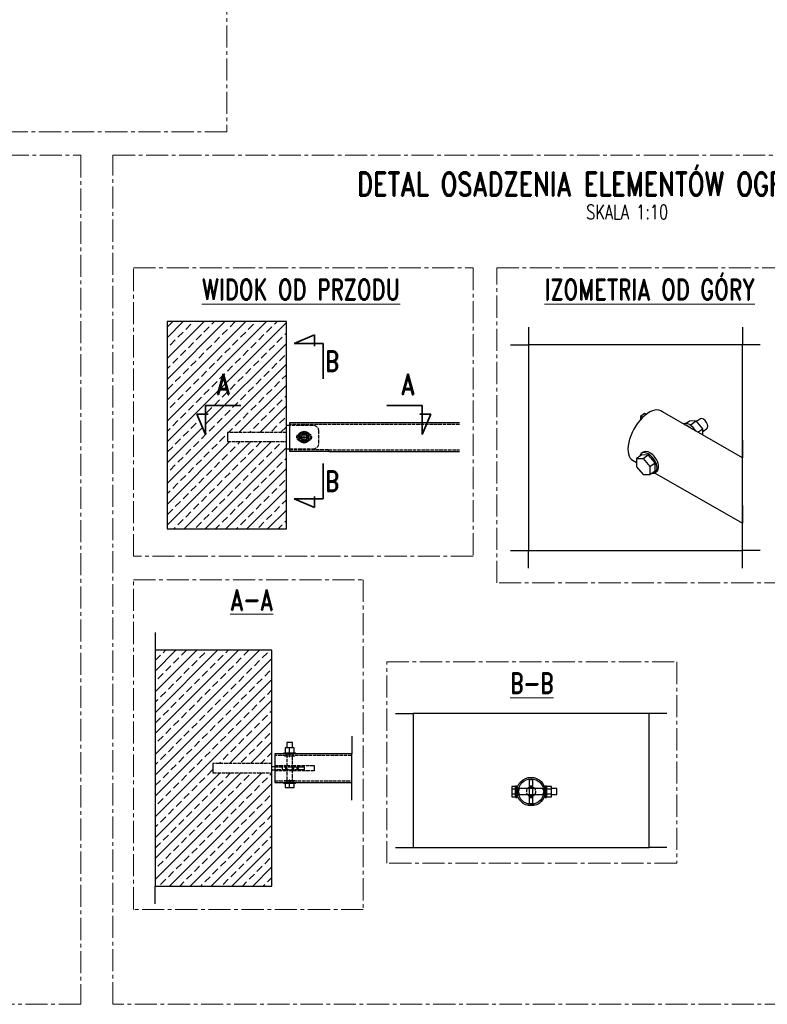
# Model space of a CAD drawing. Header units: millimetres. Extents: x -8 to 14965326, y -810 to 11054951.
# Tile 65 of 72: x 7508625 to 7508942, y 5557607 to 5558025. Entities that reach past the tile are written whole.
import ezdxf
from ezdxf.enums import TextEntityAlignment as Align

# ---------------------------------------------------------------- set-up
doc = ezdxf.new("R2010")
doc.units = ezdxf.units.MM
doc.header["$LTSCALE"] = 0.5
doc.header["$MEASUREMENT"] = 0
doc.linetypes.add('ACAD_ISO02W100', pattern=[15, 12, -3])
doc.linetypes.add('CENTER2', pattern=[1.125, 0.75, -0.125, 0.125, -0.125])
doc.layers.get('0').update_dxf_attribs({"linetype": 'CONTINUOUS', "lineweight": 13})
for name, color, linetype in [('AS_Belki główne', 150, 'CONTINUOUS'), ('AS_Sciany betonowe', 252, 'CONTINUOUS'), ('AS_Sruby', 9, 'CONTINUOUS'), ('AS_Słupy', 171, 'CONTINUOUS'), ('tkd_opis_sztuki', 7, 'CONTINUOUS')]:
    doc.layers.add(name, color=color, linetype=linetype)
for name, color, linetype, lineweight in [('K_Kreskowanie', 253, 'CONTINUOUS', 5), ('K_Opis', 7, 'CONTINUOUS', 9), ('tkd_obszary_wykazu', 14, 'CENTER2', 9), ('tkd_przekroje', 100, 'CONTINUOUS', 35)]:
    doc.layers.add(name, color=color, linetype=linetype, lineweight=lineweight)
doc.styles.add('___K_OPIS_ROMAND', font='romand.shx', dxfattribs={"width": 0.75})
doc.styles.add('TKD_1TXT', font='simplex.shx', dxfattribs={"width": 0.75, "height": 0.25})
doc.styles.add('TKD_2TXT', font='romand.shx', dxfattribs={"width": 0.75, "height": 0.25})
doc.styles.add('tkd_2txt035', font='romand.shx', dxfattribs={"width": 0.75, "height": 17.5})
doc.linetypes.add('ZIGZAG', pattern='A,0.00254,-5.08,[131,ltypeshp.shx,S=5.08,R=0,X=-5.08,Y=0],-10.16,[131,ltypeshp.shx,S=5.08,R=180,X=5.08,Y=0],-5.08', length=20.32254)

# ---------------------------------------------------------------- blocks, each defined once
blk = doc.blocks.new('tkd_opis_sztuki_050')
at = {"color": 3, "style": 'TKD_2TXT', "width": 0.75}
blk.add_attdef('NAZWA', text='', height=0.4, dxfattribs=at).set_placement((0.05286148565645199, -0.0002217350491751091), align=Align.CENTER)
at = {"color": 7, "style": 'TKD_1TXT', "width": 0.75}
blk.add_attdef('SZTUK', (1.521824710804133, 0.1265179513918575), '', height=0.24, dxfattribs=at)
for tag, p in [('UWAGA1', (0.05286148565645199, -0.3936741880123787)), ('UWAGA2', (0.05286148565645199, -0.7477367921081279)), ('UWAGA3', (0.05286148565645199, -1.095995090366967))]:
    blk.add_attdef(tag, text='', height=0.24, dxfattribs=at).set_placement(p, align=Align.CENTER)
blk = doc.blocks.new('tkd_section_l')
for p, q in [((-0.599999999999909, 0), (-0.599999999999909, -0.4913917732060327)), ((0, 0), (-0.599999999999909, 0)), ((-0.7454255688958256, -0.146174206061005), (-0.5575830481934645, -0.146174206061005)), ((-0.599999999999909, -0.4913917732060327), (-0.7454255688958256, -0.146174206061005))]:
    blk.add_line(p, q)
blk = doc.blocks.new('tkd_section_p')
for p, q in [((-0.599999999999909, 0.4913917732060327), (-0.7454255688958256, 0.146174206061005)), ((-0.599999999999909, 0), (-0.599999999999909, 0.4913917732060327)), ((-0.7454255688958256, 0.146174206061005), (-0.5575830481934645, 0.146174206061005)), ((0, 0), (-0.599999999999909, 0))]:
    blk.add_line(p, q)

msp = doc.modelspace()

# ---------------------------------------------------------------- hatches: boundary and pattern name
at = {"layer": 'K_Kreskowanie'}
h = msp.add_hatch(dxfattribs=at)
h.set_pattern_fill('ANSI33', color=256, scale=25)
h.set_pattern_definition([(45, (-1757.081514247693, -65.09850131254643), (-4.419417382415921, 4.419417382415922), []), (45, (-1752.662096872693, -65.09850131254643), (-4.419417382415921, 4.419417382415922), [3.125, -1.5625])])
h.paths.add_polyline_path([(7508687.936234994, 5557896.990697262), (7508687.936234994, 5557809.02647849), (7508738.518521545, 5557809.02647849), (7508738.518521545, 5557846.066576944), (7508713.518521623, 5557846.066576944), (7508713.518521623, 5557846.793119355), (7508713.518521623, 5557847.96868986), (7508713.518521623, 5557849.144260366), (7508713.518521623, 5557849.870802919), (7508738.518521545, 5557849.870802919), (7508738.518521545, 5557896.990697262)])
h.paths.add_polyline_path([(7508700.595339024, 5557857.667750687), (7508704.230978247, 5557857.667750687), (7508704.230978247, 5557849.037311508)], flags=16)
h.paths.add_polyline_path([(7508706.876811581, 5557863.903233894), (7508716.585144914, 5557863.903233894), (7508716.585144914, 5557877.028233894), (7508706.876811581, 5557877.028233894)], flags=24)
h = msp.add_hatch(dxfattribs=at)
h.set_pattern_fill('ANSI33', color=256, scale=25)
h.set_pattern_definition([(45, (0, 0), (-4.419417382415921, 4.419417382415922), []), (45, (4.419417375, 0), (-4.419417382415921, 4.419417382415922), [3.125, -1.5625])])
h.paths.add_polyline_path([(7508732.389491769, 5557757.560420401), (7508682.902977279, 5557757.560420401), (7508682.902977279, 5557657.560420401), (7508732.389491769, 5557657.560420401), (7508732.389491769, 5557705.560420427), (7508707.389491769, 5557705.560420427), (7508707.389491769, 5557705.942386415), (7508707.389491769, 5557706.942386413), (7508707.389491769, 5557708.178454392), (7508707.389491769, 5557709.178454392), (7508707.389491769, 5557709.560420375), (7508732.389491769, 5557709.560420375)])

# ---------------------------------------------------------------- linework, layer by layer
at = {"color": 10}
for p, q in [((7508737.639491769, 5557713.597920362, -333.3092938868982), (7508742.139491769, 5557713.597920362, -333.3092938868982)), ((7508737.639491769, 5557712.721971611, -333.3092938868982), (7508742.139491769, 5557712.721971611, -333.3092938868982)), ((7508739.889491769, 5557714.035894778, -333.3092938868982), (7508739.889491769, 5557713.597920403, -333.3092938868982)), ((7508739.889491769, 5557713.597920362, -333.3092938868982), (7508739.889491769, 5557712.721971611, -333.3092938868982)), ((7508739.889491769, 5557712.721971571, -333.3092938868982), (7508739.889491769, 5557712.283997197, -333.3092938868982)), ((7508737.639491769, 5557702.398869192, -333.3092938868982), (7508742.139491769, 5557702.398869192, -333.3092938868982)), ((7508739.889491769, 5557702.836843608, -333.3092938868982), (7508739.889491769, 5557702.398869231, -333.3092938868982)), ((7508739.889491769, 5557702.398869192, -333.3092938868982), (7508739.889491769, 5557701.522920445, -333.3092938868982)), ((7508737.639491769, 5557701.522920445, -333.3092938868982), (7508742.139491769, 5557701.522920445, -333.3092938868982)), ((7508739.889491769, 5557701.522920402, -333.3092938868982), (7508739.889491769, 5557701.084946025, -333.3092938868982))]:
    msp.add_line(p, q, dxfattribs=at)
at = {"layer": 'AS_Belki główne', "linetype": 'Continuous', "ltscale": 0.25}
for p, q in [((7508931.815393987, 5557839.197169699, -0.6337247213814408), (7508897.912210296, 5557858.673854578, -0.6337247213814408)), ((7508811.915826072, 5557854.006189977), (7508739.768771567, 5557854.006189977)), ((7508739.768771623, 5557854.006189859), (7508739.768771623, 5557853.710693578)), ((7508739.768771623, 5557853.710693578), (7508739.768771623, 5557852.853129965)), ((7508739.768771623, 5557852.853129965), (7508739.768771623, 5557851.517443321)), ((7508739.768771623, 5557851.517443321), (7508739.768771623, 5557849.834379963)), ((7508739.768771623, 5557849.834379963), (7508739.768771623, 5557847.96868986)), ((7508739.768771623, 5557847.96868986), (7508739.768771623, 5557846.102999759)), ((7508739.768771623, 5557846.102999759), (7508739.768771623, 5557844.419936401)), ((7508739.768771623, 5557844.419936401), (7508739.768771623, 5557843.084249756)), ((7508739.768771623, 5557843.084249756), (7508739.768771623, 5557842.226686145)), ((7508739.768771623, 5557842.226686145), (7508739.768771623, 5557842.036976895)), ((7508739.768771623, 5557842.036976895), (7508756.431470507, 5557842.036976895)), ((7508756.431470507, 5557842.036976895), (7508756.431470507, 5557841.931189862)), ((7508756.431470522, 5557841.931189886), (7508811.915826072, 5557841.931189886)), ((7508884.845651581, 5557838.474219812, -0.6337247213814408), (7508886.926973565, 5557837.278542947, -0.6337247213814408)), ((7508894.634334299, 5557832.850822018, -0.6337247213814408), (7508931.815393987, 5557811.491064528, -0.6337247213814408)), ((7508737.389491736, 5557713.597920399), (7508733.639741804, 5557713.597920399)), ((7508733.639741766, 5557713.597920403), (7508733.639741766, 5557713.30242412)), ((7508733.639741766, 5557713.30242412), (7508733.639741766, 5557712.444860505)), ((7508733.639741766, 5557712.444860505), (7508733.639741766, 5557711.109173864)), ((7508733.639741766, 5557711.109173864), (7508733.639741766, 5557709.426110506)), ((7508738.675764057, 5557713.458253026), (7508738.389241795, 5557713.597920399)), ((7508739.425889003, 5557713.37193395), (7508738.675764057, 5557713.458253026)), ((7508740.353094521, 5557713.37193395), (7508739.425889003, 5557713.37193395)), ((7508741.103219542, 5557713.458253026), (7508740.353094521, 5557713.37193395)), ((7508741.389741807, 5557713.597920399), (7508741.103219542, 5557713.458253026)), ((7508766.210928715, 5557713.597920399), (7508742.389491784, 5557713.597920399)), ((7508733.639741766, 5557709.426110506), (7508733.639741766, 5557707.560420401)), ((7508733.639741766, 5557707.560420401), (7508733.639741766, 5557705.694730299)), ((7508733.639741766, 5557705.694730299), (7508733.639741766, 5557704.011666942)), ((7508733.639741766, 5557704.011666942), (7508733.639741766, 5557702.6759803)), ((7508733.639741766, 5557702.6759803), (7508733.639741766, 5557701.818416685)), ((7508733.639741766, 5557701.818416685), (7508733.639741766, 5557701.522920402)), ((7508733.639741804, 5557701.522920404), (7508737.389491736, 5557701.522920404)), ((7508738.389241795, 5557701.522920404), (7508738.675764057, 5557701.662587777)), ((7508738.675764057, 5557701.662587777), (7508739.425889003, 5557701.748906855)), ((7508739.425889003, 5557701.748906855), (7508740.353094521, 5557701.748906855)), ((7508740.353094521, 5557701.748906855), (7508741.103219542, 5557701.662587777)), ((7508741.103219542, 5557701.662587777), (7508741.389741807, 5557701.522920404)), ((7508742.389491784, 5557701.522920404), (7508766.210928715, 5557701.522920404))]:
    msp.add_line(p, q, dxfattribs=at)
at = {"layer": 'AS_Belki główne', "color": 84, "linetype": 'ACAD_ISO02W100', "ltscale": 0.25}
for p, q in [((7508811.915826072, 5557853.356189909), (7508739.768771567, 5557853.356189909)), ((7508744.518271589, 5557847.968689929), (7508744.804793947, 5557848.850514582)), ((7508744.804793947, 5557848.850514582), (7508745.554918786, 5557849.39551245)), ((7508745.554918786, 5557849.39551245), (7508746.482124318, 5557849.39551245)), ((7508746.482124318, 5557849.39551245), (7508747.232249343, 5557848.850514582)), ((7508747.232249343, 5557848.850514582), (7508747.518771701, 5557847.968689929)), ((7508744.804793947, 5557847.086865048), (7508744.518271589, 5557847.968689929)), ((7508745.554918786, 5557846.541867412), (7508744.804793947, 5557847.086865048)), ((7508746.482124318, 5557846.541867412), (7508745.554918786, 5557846.541867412)), ((7508747.232249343, 5557847.086865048), (7508746.482124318, 5557846.541867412)), ((7508747.518771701, 5557847.968689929), (7508747.232249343, 5557847.086865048)), ((7508739.768771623, 5557842.700011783), (7508756.431470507, 5557842.700011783)), ((7508756.431470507, 5557842.036976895), (7508756.431470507, 5557842.700011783)), ((7508756.431470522, 5557842.581189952), (7508811.915826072, 5557842.581189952)), ((7508738.389241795, 5557712.947920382), (7508733.639741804, 5557712.947920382)), ((7508738.389241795, 5557713.597920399), (7508738.389241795, 5557712.947920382)), ((7508738.675764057, 5557712.808253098), (7508738.389241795, 5557712.947920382)), ((7508739.425889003, 5557712.721933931), (7508738.675764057, 5557712.808253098)), ((7508740.353094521, 5557712.721933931), (7508739.425889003, 5557712.721933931)), ((7508741.103219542, 5557712.808253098), (7508740.353094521, 5557712.721933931)), ((7508741.389741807, 5557712.947920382), (7508741.103219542, 5557712.808253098)), ((7508741.389741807, 5557712.947920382), (7508741.389741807, 5557713.597920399)), ((7508766.210928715, 5557712.947920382), (7508741.389741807, 5557712.947920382)), ((7508733.639741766, 5557708.685670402), (7508738.639491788, 5557708.685670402)), ((7508738.639491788, 5557706.435170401), (7508733.639741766, 5557706.435170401)), ((7508738.639491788, 5557708.685670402), (7508741.139491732, 5557708.685670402)), ((7508741.139491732, 5557706.435170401), (7508738.639491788, 5557706.435170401)), ((7508741.139491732, 5557708.685670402), (7508750.30244065, 5557708.685670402)), ((7508750.30244065, 5557706.435170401), (7508741.139491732, 5557706.435170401)), ((7508750.30244065, 5557708.685670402), (7508750.30244065, 5557707.560420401)), ((7508750.30244065, 5557707.560420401), (7508750.30244065, 5557706.435170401)), ((7508733.639741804, 5557702.172920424), (7508738.389241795, 5557702.172920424)), ((7508738.389241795, 5557702.172920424), (7508738.675764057, 5557702.312587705)), ((7508738.389241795, 5557702.172920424), (7508738.389241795, 5557701.522920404)), ((7508738.675764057, 5557702.312587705), (7508739.425889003, 5557702.398906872)), ((7508739.425889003, 5557702.398906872), (7508740.353094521, 5557702.398906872)), ((7508740.353094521, 5557702.398906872), (7508741.103219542, 5557702.312587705)), ((7508741.103219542, 5557702.312587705), (7508741.389741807, 5557702.172920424)), ((7508741.389741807, 5557702.172920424), (7508766.210928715, 5557702.172920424)), ((7508741.389741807, 5557701.522920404), (7508741.389741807, 5557702.172920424)), ((7508836.493133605, 5557698.531528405), (7508836.206611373, 5557697.649703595)), ((7508836.670214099, 5557699.076526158), (7508836.493133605, 5557698.531528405)), ((7508837.207560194, 5557699.076526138), (7508836.670214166, 5557699.076526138)), ((7508836.856611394, 5557697.649703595), (7508837.143133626, 5557698.531528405)), ((7508837.143133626, 5557698.531528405), (7508837.207560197, 5557698.729813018)), ((7508837.207560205, 5557699.076526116), (7508837.207560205, 5557698.729813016)), ((7508847.818008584, 5557699.076526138), (7508847.280662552, 5557699.076526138)), ((7508847.280662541, 5557698.729813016), (7508847.280662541, 5557699.076526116)), ((7508847.280662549, 5557698.729813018), (7508847.34508912, 5557698.531528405)), ((7508847.34508912, 5557698.531528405), (7508847.631611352, 5557697.649703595)), ((7508847.995089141, 5557698.531528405), (7508847.818008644, 5557699.076526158)), ((7508848.281611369, 5557697.649703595), (7508847.995089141, 5557698.531528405)), ((7508836.206611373, 5557697.649703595), (7508836.493133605, 5557696.767878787)), ((7508836.493133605, 5557696.767878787), (7508836.670214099, 5557696.222881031)), ((7508836.670214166, 5557696.222881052), (7508837.207560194, 5557696.222881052)), ((7508837.143133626, 5557696.767878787), (7508836.856611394, 5557697.649703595)), ((7508837.207560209, 5557696.569594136), (7508837.143133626, 5557696.767878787)), ((7508837.207560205, 5557696.569594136), (7508837.207560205, 5557696.222881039)), ((7508847.34508912, 5557696.767878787), (7508847.280662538, 5557696.569594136)), ((7508847.280662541, 5557696.222881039), (7508847.280662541, 5557696.569594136)), ((7508847.280662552, 5557696.222881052), (7508847.818008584, 5557696.222881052)), ((7508847.631611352, 5557697.649703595), (7508847.34508912, 5557696.767878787)), ((7508847.818008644, 5557696.222881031), (7508847.995089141, 5557696.767878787)), ((7508847.995089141, 5557696.767878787), (7508848.281611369, 5557697.649703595)), ((7508841.118861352, 5557692.525886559), (7508843.369361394, 5557692.525886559)), ((7508841.118861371, 5557691.717990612), (7508841.118861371, 5557692.525886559)), ((7508843.369361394, 5557691.907699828), (7508841.118861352, 5557691.907699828)), ((7508843.369361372, 5557692.525886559), (7508843.369361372, 5557691.717990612))]:
    msp.add_line(p, q, dxfattribs=at)
at = {"layer": 'AS_Belki główne', "color": 7, "linetype": 'Continuous', "ltscale": 0.25}
for p, q in [((7508931.815393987, 5557846.697169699, -0.6337247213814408), (7508931.815393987, 5557839.197169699, -0.6337247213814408)), ((7508931.815393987, 5557803.991064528, -0.6337247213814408), (7508931.815393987, 5557811.491064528, -0.6337247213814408)), ((7508766.210928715, 5557721.097920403), (7508766.210928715, 5557713.597920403)), ((7508766.210928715, 5557694.022920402), (7508766.210928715, 5557701.522920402))]:
    msp.add_line(p, q, dxfattribs=at)
at = {"layer": 'AS_Belki główne', "color": 7, "linetype": 'ZIGZAG', "ltscale": 0.25}
for p, q in [((7508931.815393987, 5557811.491064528, -0.6337247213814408), (7508931.815393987, 5557839.197169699, -0.6337247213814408)), ((7508766.210928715, 5557701.522920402), (7508766.210928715, 5557713.597920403))]:
    msp.add_line(p, q, dxfattribs=at)
at = {"layer": 'AS_Belki główne', "linetype": 'Continuous', "ltscale": 0.25}
for radius in [6.0375, 5.387499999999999]:
    msp.add_circle((7508842.244111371, 5557697.649703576), radius, dxfattribs=at)
at = {"layer": 'AS_Belki główne', "linetype": 'Continuous', "ltscale": 0.25, "extrusion": (0.7434559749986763, -0.4271002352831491, 0.5146441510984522)}
msp.add_arc((8559635.960039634, -1926018.908791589, 3208771.401500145), 12.075, 354.144612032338, 174.1446120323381, dxfattribs=at)
at = {"layer": 'AS_Sciany betonowe', "color": 7, "linetype": 'ZIGZAG', "ltscale": 0.25}
for p, q in [((7508738.518521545, 5557896.990697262), (7508687.936234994, 5557896.990697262)), ((7508687.936234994, 5557896.990697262), (7508687.936234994, 5557809.02647849)), ((7508931.815393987, 5557887.066982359, -0.6337247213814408), (7508841.084791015, 5557887.066982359, -0.6337247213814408)), ((7508841.084791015, 5557887.066982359, -0.6337247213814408), (7508841.084791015, 5557799.910425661, -0.6337247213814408)), ((7508931.815393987, 5557839.197169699, -0.6337247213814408), (7508931.815393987, 5557887.066982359, -0.6337247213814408)), ((7508931.815393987, 5557799.910425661, -0.6337247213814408), (7508931.815393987, 5557811.491064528, -0.6337247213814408)), ((7508687.936234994, 5557809.02647849), (7508738.518521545, 5557809.02647849)), ((7508841.084791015, 5557799.910425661, -0.6337247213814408), (7508931.815393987, 5557799.910425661, -0.6337247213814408)), ((7508682.902977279, 5557757.560420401), (7508682.902977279, 5557657.560420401)), ((7508892.244111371, 5557730.71849269), (7508792.244111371, 5557730.71849269)), ((7508792.244111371, 5557673.871630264), (7508892.244111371, 5557673.871630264))]:
    msp.add_line(p, q, dxfattribs=at)
at = {"layer": 'AS_Sciany betonowe', "linetype": 'Continuous', "ltscale": 0.25}
for p, q in [((7508738.518521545, 5557809.02647849), (7508738.518521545, 5557896.990697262)), ((7508732.389491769, 5557757.560420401), (7508682.902977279, 5557757.560420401)), ((7508732.389491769, 5557657.560420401), (7508732.389491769, 5557757.560420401)), ((7508792.244111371, 5557730.71849269), (7508792.244111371, 5557673.871630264)), ((7508892.244111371, 5557673.871630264), (7508892.244111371, 5557730.71849269)), ((7508682.902977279, 5557657.560420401), (7508732.389491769, 5557657.560420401))]:
    msp.add_line(p, q, dxfattribs=at)
at = {"layer": 'AS_Sciany betonowe', "color": 7, "linetype": 'Continuous', "ltscale": 0.25}
for p, q in [((7508841.084791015, 5557894.566982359, -0.6337247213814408), (7508841.084791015, 5557887.066982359, -0.6337247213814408)), ((7508931.815393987, 5557894.566982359, -0.6337247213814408), (7508931.815393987, 5557887.066982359, -0.6337247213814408)), ((7508833.584791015, 5557887.066982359, -0.6337247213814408), (7508841.084791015, 5557887.066982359, -0.6337247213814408)), ((7508939.315393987, 5557887.066982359, -0.6337247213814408), (7508931.815393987, 5557887.066982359, -0.6337247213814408)), ((7508931.815393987, 5557831.697169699, -0.6337247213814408), (7508931.815393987, 5557839.197169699, -0.6337247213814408)), ((7508931.815393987, 5557818.991064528, -0.6337247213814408), (7508931.815393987, 5557811.491064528, -0.6337247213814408)), ((7508833.584791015, 5557799.910425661, -0.6337247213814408), (7508841.084791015, 5557799.910425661, -0.6337247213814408)), ((7508841.084791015, 5557792.410425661, -0.6337247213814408), (7508841.084791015, 5557799.910425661, -0.6337247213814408)), ((7508939.315393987, 5557799.910425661, -0.6337247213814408), (7508931.815393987, 5557799.910425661, -0.6337247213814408)), ((7508931.815393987, 5557792.410425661, -0.6337247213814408), (7508931.815393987, 5557799.910425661, -0.6337247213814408)), ((7508682.902977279, 5557765.060420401), (7508682.902977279, 5557757.560420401)), ((7508784.744111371, 5557730.71849269), (7508792.244111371, 5557730.71849269)), ((7508899.744111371, 5557730.71849269), (7508892.244111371, 5557730.71849269)), ((7508784.744111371, 5557673.871630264), (7508792.244111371, 5557673.871630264)), ((7508899.744111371, 5557673.871630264), (7508892.244111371, 5557673.871630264)), ((7508682.902977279, 5557650.060420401), (7508682.902977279, 5557657.560420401))]:
    msp.add_line(p, q, dxfattribs=at)
at = {"layer": 'AS_Sruby', "linetype": 'Continuous', "ltscale": 0.25}
for p, q in [((7508909.364706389, 5557854.789928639, -0.6337247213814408), (7508907.991867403, 5557853.815316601, -0.6337247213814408)), ((7508912.225017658, 5557854.85603752, -0.6337247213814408), (7508909.364706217, 5557854.78992888, -0.6337247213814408)), ((7508909.725573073, 5557853.081620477, -0.6337247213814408), (7508912.225017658, 5557854.85603752, -0.6337247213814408)), ((7508915.085329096, 5557851.503548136, -0.6337247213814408), (7508912.225017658, 5557854.85603752, -0.6337247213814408)), ((7508914.020610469, 5557855.760545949, -0.6337247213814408), (7508912.421738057, 5557854.6254672, -0.6337247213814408)), ((7508746.018521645, 5557850.189939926), (7508744.094862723, 5557849.079314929)), ((7508744.094862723, 5557849.079314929), (7508744.094862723, 5557846.858064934)), ((7508747.942180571, 5557849.079314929), (7508746.018521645, 5557850.189939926)), ((7508747.942180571, 5557846.858064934), (7508747.942180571, 5557849.079314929)), ((7508912.986847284, 5557850.013784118, -0.6337247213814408), (7508915.085329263, 5557851.503547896, -0.6337247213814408)), ((7508915.085329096, 5557850.419673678, -0.6337247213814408), (7508916.649124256, 5557851.529850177, -0.6337247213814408)), ((7508915.085329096, 5557848.808249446, -0.6337247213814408), (7508915.085329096, 5557851.503548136, -0.6337247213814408)), ((7508744.094862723, 5557846.858064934), (7508746.018521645, 5557845.747439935)), ((7508746.018521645, 5557845.747439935), (7508747.942180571, 5557846.858064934)), ((7508889.067085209, 5557840.380149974, -0.6337247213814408), (7508886.926973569, 5557838.860832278, -0.6337247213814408)), ((7508889.505376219, 5557841.415667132, -0.6337247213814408), (7508888.836591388, 5557840.940880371, -0.6337247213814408)), ((7508891.927396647, 5557840.446258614, -0.6337247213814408), (7508889.067085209, 5557840.380149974, -0.6337247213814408)), ((7508889.787285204, 5557838.92694064, -0.6337247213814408), (7508891.927396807, 5557840.446258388, -0.6337247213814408)), ((7508894.787708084, 5557837.093769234, -0.6337247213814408), (7508891.927396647, 5557840.446258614, -0.6337247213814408)), ((7508886.926973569, 5557838.860832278, -0.6337247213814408), (7508889.787285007, 5557838.926940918, -0.6337247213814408)), ((7508886.926973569, 5557838.860832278, -0.6337247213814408), (7508886.926973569, 5557835.442234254, -0.6337247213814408)), ((7508889.787285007, 5557838.926940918, -0.6337247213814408), (7508892.647596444, 5557835.574451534, -0.6337247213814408)), ((7508892.647596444, 5557835.574451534, -0.6337247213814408), (7508894.787708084, 5557837.093769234, -0.6337247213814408)), ((7508892.647596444, 5557835.574451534, -0.6337247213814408), (7508892.647596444, 5557832.15585351, -0.6337247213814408)), ((7508894.787708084, 5557833.675171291, -0.6337247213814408), (7508894.787708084, 5557837.093769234, -0.6337247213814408)), ((7508886.926973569, 5557835.442234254, -0.6337247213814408), (7508889.787285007, 5557832.08974487, -0.6337247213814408)), ((7508889.787285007, 5557832.08974487, -0.6337247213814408), (7508892.647596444, 5557832.15585351, -0.6337247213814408)), ((7508892.647596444, 5557832.15585351, -0.6337247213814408), (7508894.787708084, 5557833.675171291, -0.6337247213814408)), ((7508895.018201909, 5557833.114440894, -0.6337247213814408), (7508895.68698674, 5557833.589227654, -0.6337247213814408)), ((7508739.889491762, 5557716.197920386), (7508737.96583284, 5557716.197920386)), ((7508737.96583284, 5557716.197920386), (7508737.96583284, 5557714.097920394)), ((7508738.734642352, 5557718.522920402), (7508738.639491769, 5557718.522920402)), ((7508738.639491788, 5557718.522920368), (7508738.639491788, 5557716.197920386)), ((7508739.005608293, 5557718.522920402), (7508738.734642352, 5557718.522920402)), ((7508739.411137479, 5557718.522920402), (7508739.005608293, 5557718.522920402)), ((7508739.889491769, 5557718.522920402), (7508739.411137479, 5557718.522920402)), ((7508740.367846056, 5557718.522920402), (7508739.889491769, 5557718.522920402)), ((7508741.813150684, 5557716.197920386), (7508739.889491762, 5557716.197920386)), ((7508739.889491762, 5557714.097920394), (7508739.889491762, 5557716.197920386)), ((7508740.773375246, 5557718.522920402), (7508740.367846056, 5557718.522920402)), ((7508741.044341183, 5557718.522920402), (7508740.773375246, 5557718.522920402)), ((7508741.139491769, 5557718.522920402), (7508741.044341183, 5557718.522920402)), ((7508741.139491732, 5557716.197920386), (7508741.139491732, 5557718.522920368)), ((7508741.813150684, 5557714.097920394), (7508741.813150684, 5557716.197920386)), ((7508737.389491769, 5557714.097920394), (7508737.437528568, 5557714.097920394)), ((7508737.389491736, 5557714.097920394), (7508737.389491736, 5557713.597920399)), ((7508737.437528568, 5557713.597920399), (7508737.389491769, 5557713.597920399)), ((7508737.437528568, 5557714.097920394), (7508737.579792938, 5557714.097920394)), ((7508737.579792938, 5557713.597920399), (7508737.437528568, 5557713.597920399)), ((7508737.579792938, 5557714.097920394), (7508737.810817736, 5557714.097920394)), ((7508737.810817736, 5557713.597920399), (7508737.579792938, 5557713.597920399)), ((7508737.810817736, 5557714.097920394), (7508738.121724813, 5557714.097920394)), ((7508738.121724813, 5557713.597920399), (7508737.810817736, 5557713.597920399)), ((7508738.121724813, 5557714.097920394), (7508738.500566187, 5557714.097920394)), ((7508738.500566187, 5557713.597920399), (7508738.121724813, 5557713.597920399)), ((7508738.500566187, 5557714.097920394), (7508738.932783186, 5557714.097920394)), ((7508738.932783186, 5557713.597920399), (7508738.500566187, 5557713.597920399)), ((7508738.639491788, 5557713.597920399), (7508738.639491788, 5557713.475934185)), ((7508738.932783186, 5557714.097920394), (7508739.401765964, 5557714.097920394)), ((7508739.401765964, 5557713.597920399), (7508738.932783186, 5557713.597920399)), ((7508739.401765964, 5557714.097920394), (7508739.889491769, 5557714.097920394)), ((7508739.889491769, 5557713.597920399), (7508739.401765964, 5557713.597920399)), ((7508739.889491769, 5557714.097920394), (7508740.377217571, 5557714.097920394)), ((7508740.377217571, 5557713.597920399), (7508739.889491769, 5557713.597920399)), ((7508740.377217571, 5557714.097920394), (7508740.84620035, 5557714.097920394)), ((7508740.84620035, 5557713.597920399), (7508740.377217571, 5557713.597920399)), ((7508740.84620035, 5557714.097920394), (7508741.278417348, 5557714.097920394)), ((7508741.278417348, 5557713.597920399), (7508740.84620035, 5557713.597920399)), ((7508741.139491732, 5557713.475934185), (7508741.139491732, 5557713.597920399)), ((7508741.278417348, 5557714.097920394), (7508741.657258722, 5557714.097920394)), ((7508741.657258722, 5557713.597920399), (7508741.278417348, 5557713.597920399)), ((7508741.657258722, 5557714.097920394), (7508741.968165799, 5557714.097920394)), ((7508741.968165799, 5557713.597920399), (7508741.657258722, 5557713.597920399)), ((7508741.968165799, 5557714.097920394), (7508742.199190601, 5557714.097920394)), ((7508742.199190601, 5557713.597920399), (7508741.968165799, 5557713.597920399)), ((7508742.199190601, 5557714.097920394), (7508742.341454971, 5557714.097920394)), ((7508742.341454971, 5557713.597920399), (7508742.199190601, 5557713.597920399)), ((7508742.341454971, 5557714.097920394), (7508742.389491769, 5557714.097920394)), ((7508742.389491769, 5557713.597920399), (7508742.341454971, 5557713.597920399)), ((7508742.389491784, 5557713.597920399), (7508742.389491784, 5557714.097920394)), ((7508737.389491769, 5557701.522920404), (7508737.437528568, 5557701.522920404)), ((7508737.389491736, 5557701.522920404), (7508737.389491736, 5557701.022920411)), ((7508737.437528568, 5557701.022920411), (7508737.389491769, 5557701.022920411)), ((7508737.437528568, 5557701.522920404), (7508737.579792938, 5557701.522920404)), ((7508737.579792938, 5557701.022920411), (7508737.437528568, 5557701.022920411)), ((7508737.579792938, 5557701.522920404), (7508737.810817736, 5557701.522920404)), ((7508737.810817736, 5557701.022920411), (7508737.579792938, 5557701.022920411)), ((7508737.810817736, 5557701.522920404), (7508738.121724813, 5557701.522920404)), ((7508738.121724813, 5557701.022920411), (7508737.810817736, 5557701.022920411)), ((7508737.96583284, 5557701.022920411), (7508737.96583284, 5557699.422920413)), ((7508737.96583284, 5557699.422920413), (7508739.889491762, 5557699.422920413)), ((7508738.121724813, 5557701.522920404), (7508738.500566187, 5557701.522920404)), ((7508738.500566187, 5557701.022920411), (7508738.121724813, 5557701.022920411)), ((7508738.500566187, 5557701.522920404), (7508738.932783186, 5557701.522920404)), ((7508738.932783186, 5557701.022920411), (7508738.500566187, 5557701.022920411)), ((7508738.639491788, 5557701.644906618), (7508738.639491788, 5557701.522920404)), ((7508738.932783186, 5557701.522920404), (7508739.401765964, 5557701.522920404)), ((7508739.401765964, 5557701.022920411), (7508738.932783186, 5557701.022920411)), ((7508739.401765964, 5557701.522920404), (7508739.889491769, 5557701.522920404)), ((7508739.889491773, 5557701.022920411), (7508739.401765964, 5557701.022920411)), ((7508739.889491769, 5557701.522920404), (7508740.377217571, 5557701.522920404)), ((7508740.377217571, 5557701.022920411), (7508739.889491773, 5557701.022920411)), ((7508739.889491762, 5557699.422920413), (7508739.889491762, 5557701.022920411)), ((7508739.889491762, 5557699.422920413), (7508741.813150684, 5557699.422920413)), ((7508740.377217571, 5557701.522920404), (7508740.84620035, 5557701.522920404)), ((7508740.84620035, 5557701.022920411), (7508740.377217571, 5557701.022920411)), ((7508740.84620035, 5557701.522920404), (7508741.278417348, 5557701.522920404)), ((7508741.278417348, 5557701.022920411), (7508740.84620035, 5557701.022920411)), ((7508741.139491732, 5557701.522920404), (7508741.139491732, 5557701.644906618)), ((7508741.278417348, 5557701.522920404), (7508741.657258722, 5557701.522920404)), ((7508741.657258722, 5557701.022920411), (7508741.278417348, 5557701.022920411)), ((7508741.657258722, 5557701.522920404), (7508741.968165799, 5557701.522920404)), ((7508741.968165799, 5557701.022920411), (7508741.657258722, 5557701.022920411)), ((7508741.813150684, 5557699.422920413), (7508741.813150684, 5557701.022920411)), ((7508741.968165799, 5557701.522920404), (7508742.199190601, 5557701.522920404)), ((7508742.199190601, 5557701.022920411), (7508741.968165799, 5557701.022920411)), ((7508742.199190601, 5557701.522920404), (7508742.341454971, 5557701.522920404)), ((7508742.341454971, 5557701.022920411), (7508742.199190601, 5557701.022920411)), ((7508742.341454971, 5557701.522920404), (7508742.389491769, 5557701.522920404)), ((7508742.389491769, 5557701.022920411), (7508742.341454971, 5557701.022920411)), ((7508742.389491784, 5557701.022920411), (7508742.389491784, 5557701.522920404)), ((7508835.706611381, 5557699.870953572), (7508834.106611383, 5557699.870953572)), ((7508834.106611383, 5557699.870953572), (7508834.106611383, 5557698.760328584)), ((7508834.106611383, 5557698.760328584), (7508835.706611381, 5557698.760328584)), ((7508834.106611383, 5557698.760328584), (7508834.106611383, 5557696.539078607)), ((7508835.706611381, 5557700.149703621), (7508836.206611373, 5557700.149703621)), ((7508835.706611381, 5557700.101666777), (7508835.706611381, 5557700.149703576)), ((7508835.706611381, 5557699.959402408), (7508835.706611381, 5557700.101666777)), ((7508835.706611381, 5557699.728377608), (7508835.706611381, 5557699.959402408)), ((7508835.706611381, 5557699.417470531), (7508835.706611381, 5557699.728377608)), ((7508835.706611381, 5557699.038629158), (7508835.706611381, 5557699.417470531)), ((7508835.706611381, 5557698.606412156), (7508835.706611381, 5557699.038629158)), ((7508835.706611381, 5557698.137429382), (7508835.706611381, 5557698.606412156)), ((7508835.706611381, 5557697.649703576), (7508835.706611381, 5557698.137429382)), ((7508836.206611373, 5557700.101666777), (7508836.206611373, 5557700.149703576)), ((7508836.206611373, 5557699.959402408), (7508836.206611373, 5557700.101666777)), ((7508836.206611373, 5557699.728377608), (7508836.206611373, 5557699.959402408)), ((7508836.206611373, 5557699.417470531), (7508836.206611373, 5557699.728377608)), ((7508836.206611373, 5557699.038629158), (7508836.206611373, 5557699.417470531)), ((7508836.206611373, 5557698.606412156), (7508836.206611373, 5557699.038629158)), ((7508836.612760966, 5557698.899703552), (7508836.206611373, 5557698.899703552)), ((7508836.206611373, 5557698.137429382), (7508836.206611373, 5557698.606412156)), ((7508836.206611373, 5557697.649703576), (7508836.206611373, 5557698.137429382)), ((7508841.619111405, 5557698.899703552), (7508837.262760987, 5557698.899703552)), ((7508847.22546176, 5557698.899703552), (7508842.869111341, 5557698.899703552)), ((7508848.281611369, 5557698.899703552), (7508847.87546178, 5557698.899703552)), ((7508848.281611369, 5557700.149703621), (7508848.781611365, 5557700.149703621)), ((7508848.281611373, 5557700.149703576), (7508848.281611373, 5557700.101666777)), ((7508848.281611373, 5557700.101666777), (7508848.281611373, 5557699.959402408)), ((7508848.281611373, 5557699.959402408), (7508848.281611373, 5557699.728377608)), ((7508848.281611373, 5557699.728377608), (7508848.281611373, 5557699.417470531)), ((7508848.281611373, 5557699.417470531), (7508848.281611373, 5557699.038629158)), ((7508848.281611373, 5557699.038629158), (7508848.281611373, 5557698.606412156)), ((7508848.281611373, 5557698.606412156), (7508848.281611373, 5557698.137429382)), ((7508848.281611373, 5557698.137429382), (7508848.281611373, 5557697.649703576)), ((7508848.781611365, 5557700.149703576), (7508848.781611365, 5557700.101666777)), ((7508848.781611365, 5557700.101666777), (7508848.781611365, 5557699.959402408)), ((7508848.781611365, 5557699.959402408), (7508848.781611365, 5557699.728377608)), ((7508850.881611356, 5557699.870953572), (7508848.781611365, 5557699.870953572)), ((7508848.781611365, 5557699.728377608), (7508848.781611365, 5557699.417470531)), ((7508848.781611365, 5557699.417470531), (7508848.781611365, 5557699.038629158)), ((7508848.781611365, 5557699.038629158), (7508848.781611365, 5557698.606412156)), ((7508848.781611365, 5557698.760328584), (7508850.881611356, 5557698.760328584)), ((7508848.781611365, 5557698.606412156), (7508848.781611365, 5557698.137429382)), ((7508848.781611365, 5557698.137429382), (7508848.781611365, 5557697.649703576)), ((7508850.881611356, 5557698.760328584), (7508850.881611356, 5557699.870953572)), ((7508853.20661134, 5557698.899703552), (7508850.881611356, 5557698.899703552)), ((7508850.881611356, 5557696.539078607), (7508850.881611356, 5557698.760328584)), ((7508853.206611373, 5557698.804552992), (7508853.206611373, 5557698.899703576)), ((7508853.206611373, 5557698.533587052), (7508853.206611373, 5557698.804552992)), ((7508853.206611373, 5557698.128057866), (7508853.206611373, 5557698.533587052)), ((7508853.206611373, 5557697.649703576), (7508853.206611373, 5557698.128057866)), ((7508835.706611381, 5557696.539078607), (7508834.106611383, 5557696.539078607)), ((7508834.106611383, 5557696.539078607), (7508834.106611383, 5557695.42845362)), ((7508834.106611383, 5557695.42845362), (7508835.706611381, 5557695.42845362)), ((7508835.706611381, 5557697.161977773), (7508835.706611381, 5557697.649703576)), ((7508835.706611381, 5557696.692994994), (7508835.706611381, 5557697.161977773)), ((7508835.706611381, 5557696.260777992), (7508835.706611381, 5557696.692994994)), ((7508835.706611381, 5557695.881936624), (7508835.706611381, 5557696.260777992)), ((7508835.706611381, 5557695.571029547), (7508835.706611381, 5557695.881936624)), ((7508835.706611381, 5557695.340004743), (7508835.706611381, 5557695.571029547)), ((7508835.706611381, 5557695.197740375), (7508835.706611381, 5557695.340004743)), ((7508835.706611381, 5557695.149703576), (7508835.706611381, 5557695.197740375)), ((7508835.706611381, 5557695.149703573), (7508836.206611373, 5557695.149703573)), ((7508836.206611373, 5557697.161977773), (7508836.206611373, 5557697.649703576)), ((7508836.206611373, 5557696.692994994), (7508836.206611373, 5557697.161977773)), ((7508836.206611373, 5557696.260777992), (7508836.206611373, 5557696.692994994)), ((7508836.206611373, 5557696.399703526), (7508836.612760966, 5557696.399703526)), ((7508836.206611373, 5557695.881936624), (7508836.206611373, 5557696.260777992)), ((7508836.206611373, 5557695.571029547), (7508836.206611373, 5557695.881936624)), ((7508836.206611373, 5557695.340004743), (7508836.206611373, 5557695.571029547)), ((7508836.206611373, 5557695.197740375), (7508836.206611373, 5557695.340004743)), ((7508836.206611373, 5557695.149703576), (7508836.206611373, 5557695.197740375)), ((7508837.262760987, 5557696.399703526), (7508841.619111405, 5557696.399703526)), ((7508842.869111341, 5557696.399703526), (7508847.22546176, 5557696.399703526)), ((7508847.87546178, 5557696.399703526), (7508848.281611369, 5557696.399703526)), ((7508848.281611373, 5557697.649703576), (7508848.281611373, 5557697.161977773)), ((7508848.281611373, 5557697.161977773), (7508848.281611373, 5557696.692994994)), ((7508848.281611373, 5557696.692994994), (7508848.281611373, 5557696.260777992)), ((7508848.281611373, 5557696.260777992), (7508848.281611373, 5557695.881936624)), ((7508848.281611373, 5557695.881936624), (7508848.281611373, 5557695.571029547)), ((7508848.281611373, 5557695.571029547), (7508848.281611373, 5557695.340004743)), ((7508848.281611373, 5557695.340004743), (7508848.281611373, 5557695.197740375)), ((7508848.281611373, 5557695.197740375), (7508848.281611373, 5557695.149703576)), ((7508848.281611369, 5557695.149703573), (7508848.781611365, 5557695.149703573)), ((7508848.781611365, 5557697.649703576), (7508848.781611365, 5557697.161977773)), ((7508848.781611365, 5557697.161977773), (7508848.781611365, 5557696.692994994)), ((7508848.781611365, 5557696.692994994), (7508848.781611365, 5557696.260777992)), ((7508850.881611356, 5557696.539078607), (7508848.781611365, 5557696.539078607)), ((7508848.781611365, 5557696.260777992), (7508848.781611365, 5557695.881936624)), ((7508848.781611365, 5557695.881936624), (7508848.781611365, 5557695.571029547)), ((7508848.781611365, 5557695.571029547), (7508848.781611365, 5557695.340004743)), ((7508848.781611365, 5557695.42845362), (7508850.881611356, 5557695.42845362)), ((7508848.781611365, 5557695.340004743), (7508848.781611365, 5557695.197740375)), ((7508848.781611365, 5557695.197740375), (7508848.781611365, 5557695.149703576)), ((7508850.881611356, 5557695.42845362), (7508850.881611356, 5557696.539078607)), ((7508850.881611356, 5557696.399703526), (7508853.20661134, 5557696.399703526)), ((7508853.206611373, 5557697.171349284), (7508853.206611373, 5557697.649703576)), ((7508853.206611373, 5557696.765820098), (7508853.206611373, 5557697.171349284)), ((7508853.206611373, 5557696.494854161), (7508853.206611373, 5557696.765820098)), ((7508853.206611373, 5557696.399703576), (7508853.206611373, 5557696.494854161))]:
    msp.add_line(p, q, dxfattribs=at)
at = {"layer": 'AS_Sruby', "color": 84, "linetype": 'ACAD_ISO02W100', "ltscale": 0.25}
for p, q in [((7508738.639491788, 5557713.475934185), (7508738.639491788, 5557701.644906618)), ((7508741.139491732, 5557701.644906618), (7508741.139491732, 5557713.475934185)), ((7508837.262760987, 5557698.899703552), (7508836.612760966, 5557698.899703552)), ((7508842.869111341, 5557698.899703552), (7508841.619111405, 5557698.899703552)), ((7508847.87546178, 5557698.899703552), (7508847.22546176, 5557698.899703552)), ((7508836.612760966, 5557696.399703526), (7508837.262760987, 5557696.399703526)), ((7508841.619111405, 5557696.399703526), (7508842.869111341, 5557696.399703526)), ((7508847.22546176, 5557696.399703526), (7508847.87546178, 5557696.399703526))]:
    msp.add_line(p, q, dxfattribs=at)
at = {"layer": 'AS_Sruby', "linetype": 'Continuous', "ltscale": 0.25}
for points in [[(7508744.143521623, 5557847.96868986), (7508746.018521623, 5557847.96868986), (7508746.018521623, 5557849.84368986)], [(7508746.018521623, 5557849.21868986), (7508745.540167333, 5557849.123539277), (7508745.134638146, 5557848.852573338), (7508744.863672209, 5557848.447044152), (7508744.768521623, 5557847.96868986), (7508744.863672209, 5557847.49033557), (7508745.134638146, 5557847.084806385), (7508745.540167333, 5557846.813840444), (7508746.018521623, 5557846.71868986), (7508746.496875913, 5557846.813840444), (7508746.902405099, 5557847.084806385), (7508747.173371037, 5557847.49033557), (7508747.268521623, 5557847.96868986), (7508747.173371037, 5557848.447044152), (7508746.902405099, 5557848.852573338), (7508746.496875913, 5557849.123539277), (7508746.018521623, 5557849.21868986)], [(7508746.018521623, 5557846.09368986), (7508746.018521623, 5557847.96868986), (7508747.893521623, 5557847.96868986)]]:
    msp.add_lwpolyline(points, dxfattribs=at)
msp.add_circle((7508746.018521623, 5557847.96868986), 2.5, dxfattribs=at)
at = {"layer": 'AS_Sruby', "color": 84, "linetype": 'ACAD_ISO02W100', "ltscale": 0.25}
msp.add_circle((7508746.018521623, 5557847.96868986), 1.25, dxfattribs=at)
at = {"layer": 'AS_Sruby', "linetype": 'Continuous', "ltscale": 0.25, "extrusion": (-0.6687848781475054, -0.4747867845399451, 0.5721051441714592)}
msp.add_arc((-185172.3431478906, 5343569.400527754, -7660638.897596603), 5, 81.96248266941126, 175.7659456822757, dxfattribs=at)
at = {"layer": 'AS_Sruby', "linetype": 'Continuous', "ltscale": 0.25, "extrusion": (0.6687848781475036, 0.4747867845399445, -0.5721051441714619)}
msp.add_arc((185172.3431478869, 5343568.931298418, 7660638.224900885), 5, 26.30210644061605, 75.96946408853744, dxfattribs=at)
at = {"layer": 'AS_Sruby', "linetype": 'Continuous', "ltscale": 0.25, "extrusion": (-0.6687848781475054, -0.4747867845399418, 0.572105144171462)}
msp.add_arc((-185172.3431479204, 5343573.553207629, -7660644.850953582), 2.5, 353.8642141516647, 173.8642141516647, dxfattribs=at)
at = {"layer": 'AS_Sruby', "linetype": 'Continuous', "ltscale": 0.25, "extrusion": (-0.6687848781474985, -0.4747867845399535, 0.5721051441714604)}
msp.add_arc((-185172.3431477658, 5343557.130179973, -7660621.306603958), 5, 331.3940008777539, 208.4684728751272, dxfattribs=at)
at = {"layer": 'AS_Sruby', "linetype": 'Continuous', "ltscale": 0.25, "extrusion": (-0.6687848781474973, -0.4747867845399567, 0.5721051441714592)}
msp.add_arc((-185172.3431477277, 5343557.599409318, -7660621.97929966), 5, 5.114214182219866, 185.1142141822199, dxfattribs=at)
at = {"layer": 'AS_Słupy', "linetype": 'Continuous', "ltscale": 0.25}
for p, q in [((7508890.355900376, 5557857.930696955, -0.6337247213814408), (7508888.683938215, 5557856.743729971, -0.6337247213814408)), ((7508889.558113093, 5557856.241534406, -0.6337247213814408), (7508888.683938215, 5557856.743729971, -0.6337247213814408)), ((7508888.683938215, 5557856.743729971, -0.6337247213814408), (7508888.683938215, 5557855.381020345, -0.6337247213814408)), ((7508891.022321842, 5557857.547851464, -0.6337247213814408), (7508890.355900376, 5557857.930696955, -0.6337247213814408)), ((7508739.768771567, 5557852.968689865), (7508738.518521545, 5557852.968689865)), ((7508738.518521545, 5557842.968689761), (7508739.768771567, 5557842.968689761)), ((7508733.639741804, 5557708.185420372), (7508732.389491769, 5557708.185420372)), ((7508732.389491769, 5557706.935420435), (7508733.639741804, 5557706.935420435)), ((7508842.869111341, 5557702.64970353), (7508841.619111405, 5557702.64970353)), ((7508841.619111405, 5557702.527344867), (7508841.619111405, 5557702.649703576)), ((7508841.619111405, 5557701.619166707), (7508841.619111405, 5557702.527344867)), ((7508842.869111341, 5557702.649703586), (7508842.869111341, 5557702.527344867)), ((7508842.869111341, 5557702.527344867), (7508842.869111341, 5557701.619166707)), ((7508841.619111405, 5557700.149703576), (7508841.619111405, 5557701.619166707)), ((7508841.619111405, 5557700.149703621), (7508842.869111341, 5557700.149703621)), ((7508841.619111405, 5557695.149703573), (7508841.619111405, 5557700.149703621)), ((7508842.869111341, 5557701.619166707), (7508842.869111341, 5557700.149703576)), ((7508842.869111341, 5557700.149703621), (7508842.869111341, 5557697.649703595)), ((7508841.619111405, 5557695.149703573), (7508842.869111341, 5557695.149703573)), ((7508841.619111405, 5557693.680240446), (7508841.619111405, 5557695.149703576)), ((7508841.619111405, 5557692.772062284), (7508841.619111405, 5557693.680240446)), ((7508842.869111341, 5557697.649703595), (7508842.869111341, 5557695.149703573)), ((7508842.869111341, 5557695.149703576), (7508842.869111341, 5557693.680240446)), ((7508842.869111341, 5557693.680240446), (7508842.869111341, 5557692.772062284)), ((7508841.619111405, 5557692.649703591), (7508841.619111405, 5557692.772062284)), ((7508841.619111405, 5557692.649703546), (7508842.869111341, 5557692.649703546)), ((7508842.869111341, 5557692.772062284), (7508842.869111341, 5557692.649703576))]:
    msp.add_line(p, q, dxfattribs=at)
at = {"layer": 'AS_Słupy', "color": 84, "linetype": 'ACAD_ISO02W100', "ltscale": 0.25}
for p, q in [((7508749.7685216, 5557852.968689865), (7508739.768771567, 5557852.968689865)), ((7508738.518521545, 5557849.870802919), (7508713.518521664, 5557849.870802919)), ((7508713.518521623, 5557849.870802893), (7508713.518521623, 5557849.144260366)), ((7508713.518521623, 5557849.144260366), (7508713.518521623, 5557847.96868986)), ((7508744.393521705, 5557849.468939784), (7508747.643521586, 5557849.468939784)), ((7508752.268521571, 5557845.468689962), (7508752.268521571, 5557850.468689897)), ((7508713.518521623, 5557847.96868986), (7508713.518521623, 5557846.793119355)), ((7508713.518521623, 5557846.793119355), (7508713.518521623, 5557846.06657683)), ((7508713.518521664, 5557846.066576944), (7508738.518521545, 5557846.066576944)), ((7508747.643521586, 5557846.468439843), (7508744.393521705, 5557846.468439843)), ((7508739.768771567, 5557842.968689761), (7508749.7685216, 5557842.968689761)), ((7508732.389491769, 5557709.560420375), (7508707.389491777, 5557709.560420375)), ((7508707.389491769, 5557709.560420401), (7508707.389491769, 5557709.178454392)), ((7508707.389491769, 5557709.178454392), (7508707.389491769, 5557708.178454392)), ((7508707.389491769, 5557708.178454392), (7508707.389491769, 5557706.942386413)), ((7508707.389491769, 5557706.942386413), (7508707.389491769, 5557705.942386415)), ((7508733.639741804, 5557708.185420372), (7508743.639491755, 5557708.185420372)), ((7508743.639491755, 5557706.935420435), (7508733.639741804, 5557706.935420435)), ((7508736.764241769, 5557708.185420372), (7508736.764241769, 5557706.935420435)), ((7508738.264491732, 5557706.935420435), (7508738.264491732, 5557708.185420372)), ((7508741.514491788, 5557708.185420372), (7508741.514491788, 5557706.935420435)), ((7508743.014741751, 5557706.935420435), (7508743.014741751, 5557708.185420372)), ((7508743.639491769, 5557708.185420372), (7508744.412034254, 5557708.185420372)), ((7508743.639491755, 5557706.935420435), (7508743.639491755, 5557708.185420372)), ((7508744.412034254, 5557706.935420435), (7508743.639491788, 5557706.935420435)), ((7508744.412034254, 5557708.185420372), (7508745.662034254, 5557708.185420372)), ((7508745.662034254, 5557706.935420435), (7508744.412034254, 5557706.935420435)), ((7508745.662034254, 5557708.185420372), (7508746.139491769, 5557708.185420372)), ((7508746.139491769, 5557706.935420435), (7508745.662034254, 5557706.935420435)), ((7508746.139491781, 5557706.935420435), (7508746.139491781, 5557708.185420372)), ((7508707.389491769, 5557705.942386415), (7508707.389491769, 5557705.560420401)), ((7508707.389491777, 5557705.560420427), (7508732.389491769, 5557705.560420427)), ((7508842.869111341, 5557699.149953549), (7508841.619111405, 5557699.149953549)), ((7508841.619111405, 5557696.149453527), (7508842.869111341, 5557696.149453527))]:
    msp.add_line(p, q, dxfattribs=at)
for centre, radius, start, end in [((7508749.768521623, 5557850.46868986), 2.50000000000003, 0, 90), ((7508749.768521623, 5557845.46868986), 2.500000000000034, 270, 0), ((7508842.244111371, 5557697.649703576), 2, 140.4855204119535, 219.5144830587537), ((7508842.244111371, 5557697.649703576), 2, 71.76509057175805, 108.2349094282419), ((7508842.244111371, 5557697.649703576), 2, 320.4855169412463, 39.51447958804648), ((7508842.244111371, 5557697.649703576), 2, 251.7650912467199, 288.2349087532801)]:
    msp.add_arc(centre, radius, start, end, dxfattribs=at)
at = {"layer": 'AS_Słupy', "color": 84, "linetype": 'ACAD_ISO02W100', "ltscale": 0.25, "extrusion": (-4.73616221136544e-15, 1.316827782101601e-15, -1)}
msp.add_arc((-7508744.393521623, 5557847.96868986, -2.824390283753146e-08), 1.50025, 270, 90, dxfattribs=at)
at = {"layer": 'AS_Słupy', "color": 84, "linetype": 'ACAD_ISO02W100', "ltscale": 0.25, "extrusion": (7.501344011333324e-16, -4.958206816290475e-15, -1)}
msp.add_arc((-7508747.643521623, 5557847.96868986, -2.192438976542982e-08), 1.50025, 90, 270, dxfattribs=at)
at = {"layer": 'AS_Słupy', "linetype": 'Continuous', "ltscale": 0.25}
for start, end in [(108.2349094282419, 140.4855204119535), (39.51447958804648, 71.76509057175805), (219.5144830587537, 251.7650912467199), (288.2349087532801, 320.4855169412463)]:
    msp.add_arc((7508842.244111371, 5557697.649703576), 2, start, end, dxfattribs=at)
at = {"layer": 'tkd_obszary_wykazu', "ltscale": 25}
for points in [[(7508171.271085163, 5558514.787916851), (7508713.308231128, 5558514.787916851), (7508713.308231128, 5557977.454899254), (7508171.271085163, 5557977.454899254)], [(7508198.045365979, 5557967.498211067), (7508651.347497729, 5557967.498211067), (7508651.347497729, 5557607.425997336), (7508198.045365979, 5557607.425997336)], [(7508664.977322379, 5557967.498211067), (7509105.472479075, 5557967.498211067), (7509105.472479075, 5557607.425997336), (7508664.977322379, 5557607.425997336)], [(7508673.689375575, 5557919.721744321), (7508817.660943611, 5557919.721744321), (7508817.660943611, 5557797.437075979), (7508673.689375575, 5557797.437075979)], [(7508827.660943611, 5557919.721744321), (7508950.576801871, 5557919.721744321), (7508950.576801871, 5557786.12822575), (7508827.660943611, 5557786.12822575)], [(7508673.689375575, 5557787.437075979), (7508771.080146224, 5557787.437075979), (7508771.080146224, 5557647.702203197), (7508673.689375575, 5557647.702203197)], [(7508781.080146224, 5557752.626732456), (7508903.996004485, 5557752.626732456), (7508903.996004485, 5557667.219376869), (7508781.080146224, 5557667.219376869)]]:
    msp.add_lwpolyline(points, close=True, dxfattribs=at)

# ---------------------------------------------------------------- block references
at = {"layer": 'tkd_opis_sztuki'}
ref = msp.add_blockref('tkd_opis_sztuki_050', (7508881.660664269, 5557950.297528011), dxfattribs=dict(at, xscale=25, yscale=25, zscale=25))
ref.add_attrib('NAZWA', 'DETAL OSADZENIA ELEMENTÓW OGRODZENIA ', dxfattribs={"layer": '0', "color": 3, "height": 10, "style": 'TKD_2TXT', "width": 0.7500000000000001}).set_placement((7508882.98220141, 5557950.291984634), align=Align.CENTER)
ref.add_attrib('UWAGA1', 'SKALA 1:10', dxfattribs={"layer": '0', "color": 7, "height": 6, "style": 'TKD_1TXT', "width": 0.75}).set_placement((7508882.98220141, 5557940.45567331), align=Align.CENTER)
at = {"layer": 'tkd_przekroje', "xscale": 25, "yscale": 25, "zscale": 25}
for name, p, rotation in [('tkd_section_l', (7508754.11649639, 5557872.661766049), 270), ('tkd_section_p', (7508781.087984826, 5557861.322105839), 180), ('tkd_section_p', (7508754.11649639, 5557836.782661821), 90)]:
    msp.add_blockref(name, p, dxfattribs=dict(at, rotation=rotation))
msp.add_blockref('tkd_section_l', (7508719.230978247, 5557861.322105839), dxfattribs=at)

# ---------------------------------------------------------------- texts
at = {"layer": 'K_Opis', "char_height": 8.75, "attachment_point": 5, "style": '___K_OPIS_ROMAND'}
for s, width, insert in [('{\\L\\C2;WIDOK OD PRZODU}', 141.9264959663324, (7508744.648142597, 5557910.541779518)), ('{\\L\\C2;IZOMETRIA OD GÓRY}', 141.9264959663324, (7508892.473917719, 5557910.541779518)), ('{\\L\\C2;A-A}', 29.72505581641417, (7508723.808859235, 5557779.007953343)), ('{\\L\\C2;B-B}', 29.72505581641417, (7508842.55661241, 5557743.582932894))]:
    msp.add_mtext_dynamic_manual_height_columns(s, width=width, gutter_width=12.5, heights=[0], dxfattribs=dict(at, insert=insert))
at = {"layer": 'tkd_przekroje', "style": 'tkd_2txt035', "width": 0.8}
for s, p in [('B', (7508757.86649639, 5557880.161766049)), ('A', (7508711.730978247, 5557870.465733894)), ('A', (7508789.926720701, 5557870.465733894)), ('B', (7508757.86649639, 5557829.282661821))]:
    msp.add_text(s, height=8.75, dxfattribs=at).set_placement(p, align=Align.MIDDLE_CENTER)

doc.saveas('drawing.dxf')
